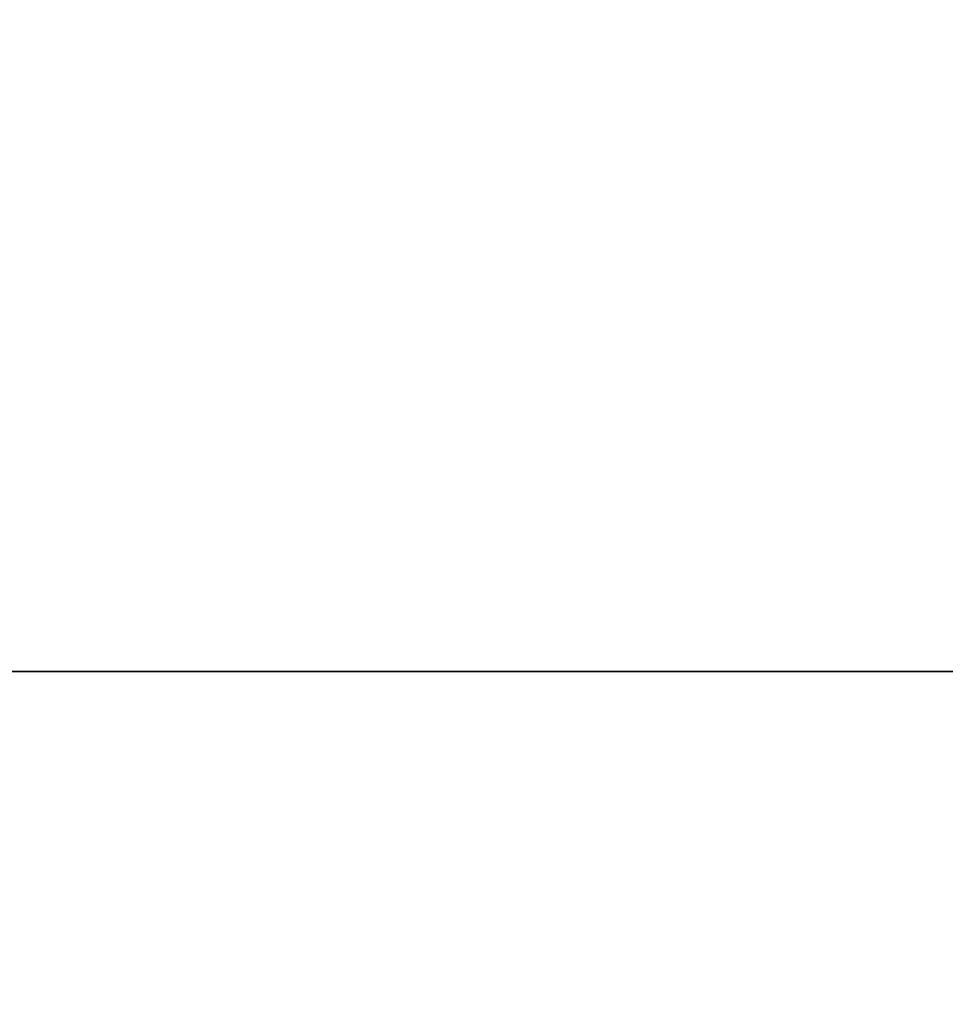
# Model space of a CAD drawing. Header units: inches. Extents: x -6.8 to 6.8, y -2.4 to 2.4.
# Tile 33 of 256: x -6.582 to -6.466, y -1.895 to -1.771. Entities that reach past the tile are written whole.
import ezdxf

# ---------------------------------------------------------------- set-up
doc = ezdxf.new("R2010")
doc.units = ezdxf.units.IN
doc.header["$MEASUREMENT"] = 0
doc.layers.add('AFURN-3-VPPT', color=4, linetype='Continuous', true_color=0x00ffff)

msp = doc.modelspace()

# ---------------------------------------------------------------- meshes
at = {"layer": 'AFURN-3-VPPT'}
mesh = msp.add_polyface(dxfattribs=at)
corners = [(-6.73614, -2.1361, 12.40594), (-6.73614, -2.1361, 12.40594), (-6.73614, -2.1361, 12.40594), (-2.0772, -2.1361, 12.40594), (-2.0772, -2.1361, 12.40594), (-2.0772, -2.1361, 12.40594), (-6.73614, -2.1361, 7.6949), (-6.73614, -2.1361, 7.6949), (-6.73614, -2.1361, 7.6949), (-2.0772, -2.1361, 7.6949), (-2.0772, -2.1361, 7.6949), (-2.0772, -2.1361, 7.6949), (-6.73614, -2.03632, 12.40145), (-6.73614, -2.03632, 12.40145), (-6.38859, -1.68877, 12.3858), (-6.38859, -1.68877, 12.3858), (-2.0772, -2.03632, 12.40145), (-2.0772, -2.03632, 12.40145), (-2.42475, -1.68877, 12.3858), (-2.42475, -1.68877, 12.3858), (-6.73614, -2.03632, 7.69828), (-6.73614, -2.03632, 7.69828), (-6.38859, -1.68877, 7.71008), (-6.38859, -1.68877, 7.71008), (-2.0772, -2.03632, 7.69828), (-2.0772, -2.03632, 7.69828), (-2.42475, -1.68877, 7.71008), (-2.42475, -1.68877, 7.71008), (-6.7021, -1.85283, 12.39319), (-6.7021, -1.85283, 12.39319), (-6.7021, -1.85283, 12.39319), (-2.11124, -1.85283, 12.39319), (-2.11124, -1.85283, 12.39319), (-2.11124, -1.85283, 12.39319), (-6.57211, -1.72282, 12.38733), (-6.57211, -1.72282, 12.38733), (-6.57211, -1.72282, 12.38733), (-2.24123, -1.72282, 12.38733), (-2.24123, -1.72282, 12.38733), (-2.24123, -1.72282, 12.38733), (-6.7021, -1.85283, 7.70451), (-6.7021, -1.85283, 7.70451), (-6.7021, -1.85283, 7.70451), (-2.11124, -1.85283, 7.70451), (-2.11124, -1.85283, 7.70451), (-2.11124, -1.85283, 7.70451), (-6.5721, -1.72282, 7.70892), (-6.5721, -1.72282, 7.70892), (-6.5721, -1.72282, 7.70892), (-2.24124, -1.72282, 7.70892), (-2.24124, -1.72282, 7.70892), (-2.24124, -1.72282, 7.70892)]
mesh.append_faces([[corners[k] for k in face] for face in [(0, 4, 16, 12), (20, 24, 9, 6), (14, 18, 27, 23), (17, 3, 10, 25), (5, 2, 7, 11), (1, 13, 21, 8), (23, 47, 34, 14), (46, 41, 28, 35), (40, 21, 13, 29), (18, 38, 49, 27), (37, 32, 43, 50), (31, 17, 25, 44), (16, 33, 30, 12), (33, 39, 36, 30), (39, 19, 15, 36), (20, 42, 45, 24), (42, 48, 51, 45), (48, 22, 26, 51)]])

doc.saveas('drawing.dxf')
